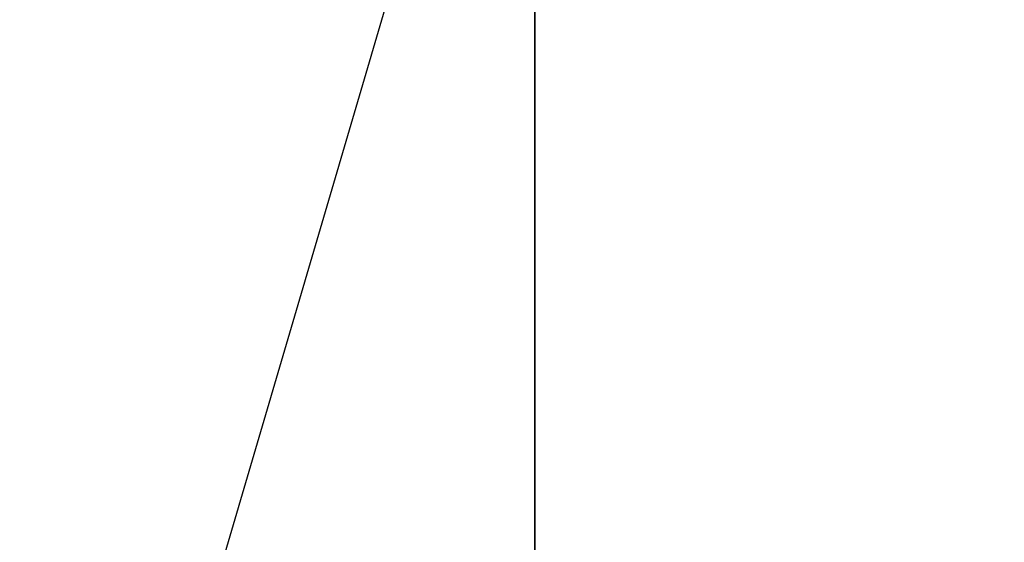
# Model space of a CAD drawing. Extents: x 0 to 80, y 0 to 80.
# Tile 183 of 256: x 8.37472 to 8.38081, y 35.41583 to 35.41905. Entities that reach past the tile are written whole.
import ezdxf

# ---------------------------------------------------------------- set-up
doc = ezdxf.new("R2010")
doc.units = 0
doc.header["$LTSCALE"] = 25.4
doc.layers.get('0').update_dxf_attribs({"color": 13, "linetype": 'CONTINUOUS'})

# ---------------------------------------------------------------- blocks, each defined once
blk = doc.blocks.new('ORBIT-I-KINKIET-20-7806-78')
at = {"color": 7}
for q in [(24.7385921, 35.64608, 304.1798401), (24.774519, 35.64608, 304.1225586)]:
    blk.add_line((24.774519, 35.7683601, 304.1225586), q, dxfattribs=at)
mesh = blk.add_polyface(dxfattribs=at)
corners = [(25.0446873, 35.7683601, 343.570343), (24.3199768, 35.64608, 343.1353149), (25.0446873, 35.64608, 343.570343)]
mesh.append_faces([[corners[k] for k in face] for face in [(0, 1, 2)]], dxfattribs={"color": 7})
mesh = blk.add_polyface(dxfattribs=at)
corners = [(25.0446873, 35.7683601, 343.570343), (24.3199768, 35.7683601, 343.1353149), (24.3199768, 35.64608, 343.1353149)]
mesh.append_faces([[corners[k] for k in face] for face in [(0, 1, 2)]], dxfattribs={"color": 7})
mesh = blk.add_polyface(dxfattribs=at)
corners = [(25.4827461, 35.64608, 303.7221375), (24.774519, 35.7683601, 304.1225586), (25.4827461, 35.7683601, 303.7221375)]
mesh.append_faces([[corners[k] for k in face] for face in [(0, 1, 2)]], dxfattribs={"color": 7})
mesh = blk.add_polyface(dxfattribs=at)
corners = [(25.4827461, 35.64608, 303.7221375), (24.774519, 35.64608, 304.1225586), (24.774519, 35.7683601, 304.1225586)]
mesh.append_faces([[corners[k] for k in face] for face in [(0, 1, 2)]], dxfattribs={"color": 7})

msp = doc.modelspace()

# ---------------------------------------------------------------- block references
at = {"color": 0}
msp.add_blockref('ORBIT-I-KINKIET-20-7806-78', (-16.3966141, -0.3460782, -57.5), dxfattribs=at)

doc.saveas('drawing.dxf')
